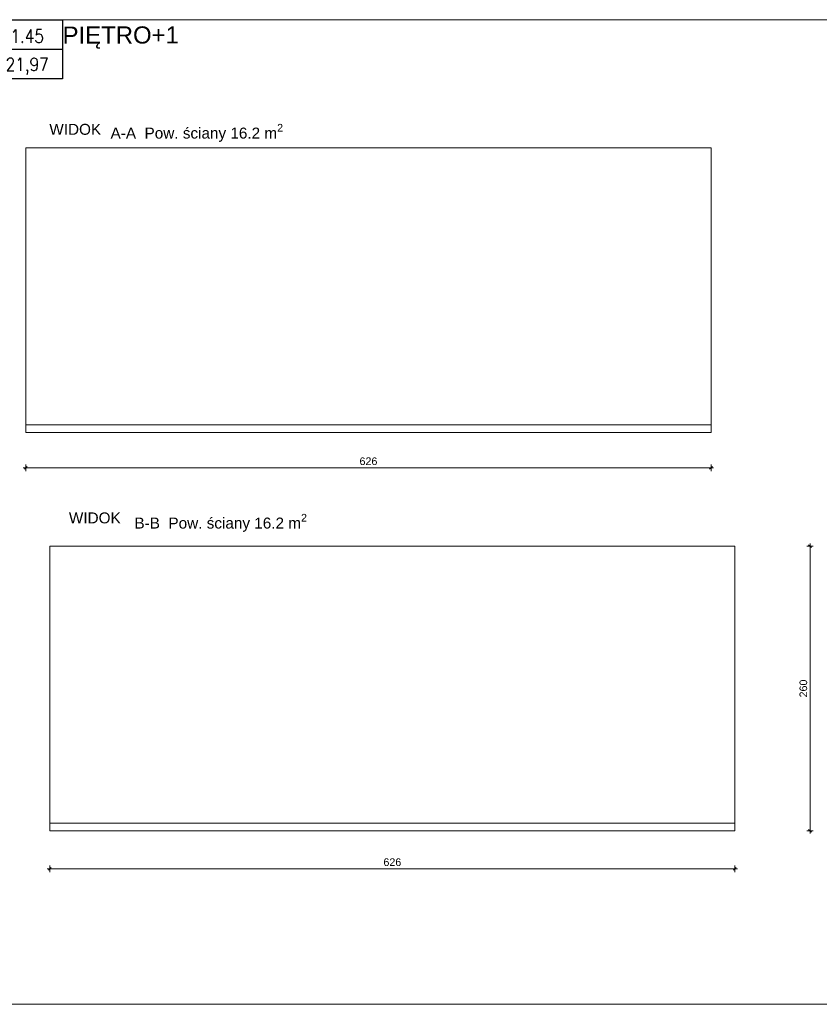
# Model space of a CAD drawing. Header units: millimetres. Extents: x 69081 to 158617, y -37521 to -9534.
# Tile 32 of 256: x 82934 to 83665, y -16424 to -15525. Entities that reach past the tile are written whole.
import ezdxf
from ezdxf.enums import TextEntityAlignment as Align

# ---------------------------------------------------------------- set-up
doc = ezdxf.new("R2010")
doc.units = ezdxf.units.MM
for name, color, linetype in [('ADMINISTRACJA RYSUNKI', 7, 'Continuous'), ('F-BIL', 1, 'Continuous'), ('F-BIL-OP', 3, 'Continuous'), ('F-BIL-TA', 1, 'Continuous')]:
    doc.layers.add(name, color=color, linetype=linetype)
for name, color, linetype, lineweight in [('Aika MEBLE wypełnienie', 8, 'Continuous', 0), ('AIKA NUMERACJA ŚCIAN', 30, 'Continuous', 5), ('Aika WYMIAROWANIE 25', 7, 'Continuous', 20), ('NUMERACJA MIESZKAŃ', 12, 'Continuous', 0)]:
    doc.layers.add(name, color=color, linetype=linetype, lineweight=lineweight)
doc.styles.add('AM_arial', font='arial.ttf')
doc.styles.add('Annotative', font='arial.ttf')
doc.styles.add('SIMPLEX', font='simplex', dxfattribs={"width": 0.85})
doc.styles.get("Standard").update_dxf_attribs({"font": 'arial.ttf'})
doc.dimstyles.new('Dwudziestka', dxfattribs={"dimtxt": 7, "dimasz": 0.6, "dimexe": 5, "dimexo": 0, "dimgap": 2.5, "dimtad": 1, "dimdec": 3, "dimrnd": 0.5, "dimdsep": 46, "dimtxsty": 'AM_arial', "dimblk": 'znacznik', "dimcen": 0.09, "dimdle": 5, "dimse1": 1, "dimse2": 1, "dimclre": 256, "dimadec": 0, "dimazin": 0, "dimtfac": 0.4, "dimtdec": 3, "dimtix": 1, "dimtofl": 0, "dimtmove": 2, "dimatfit": 3, "dimldrblk": 'NONE', "dimfxl": 1, "dimtfillclr": 256, "dimtolj": 1, "dimlwd": 18, "dimlwe": 15, "dimarcsym": 0})

# ---------------------------------------------------------------- blocks, each defined once
blk = doc.blocks.new('znacznik')
at = {"color": 0}
for points in [[(-4, 0), (4, 0)], [(0, -5), (0, 5)]]:
    blk.add_lwpolyline(points, dxfattribs=at)
at = {"color": 1}
blk.add_lwpolyline([(-2.1, -2.1), (2.1, 2.1)], dxfattribs=at)
blk = doc.blocks.new('*D2841')
at = {"layer": 'Aika WYMIAROWANIE 25', "color": 0, "transparency": 16777216}
blk.add_line((82940.35, -15934.35), (83565.15, -15934.35), dxfattribs=at)
at = {"layer": 'Defpoints', "color": 0, "transparency": 16777216}
for p in [(82939.75, -15901.91), (83565.75, -15901.91), (83565.75, -15934.35)]:
    blk.add_point(p, dxfattribs=at)
at = {"layer": 'Aika WYMIAROWANIE 25', "color": 0, "linetype": 'ByBlock', "transparency": 16777216, "xscale": 0.6, "yscale": 0.6, "zscale": 0.6, "rotation": 180}
blk.add_blockref('znacznik', (82939.75, -15934.35), dxfattribs=at)
at = {"layer": 'Aika WYMIAROWANIE 25', "color": 0, "linetype": 'ByBlock', "transparency": 16777216, "xscale": 0.6, "yscale": 0.6, "zscale": 0.6}
blk.add_blockref('znacznik', (83565.75, -15934.35), dxfattribs=at)
at = {"layer": 'Aika WYMIAROWANIE 25', "color": 0, "transparency": 16777216, "insert": (83252.75, -15928.27), "char_height": 7, "attachment_point": 5, "style": 'AM_arial'}
blk.add_mtext('\\A1;626', dxfattribs=at)
blk = doc.blocks.new('_None')
blk = doc.blocks.new('*D2842')
at = {"layer": 'Aika WYMIAROWANIE 25', "color": 0, "transparency": 16777216}
blk.add_line((83656.21, -16006.5), (83656.21, -16265.3), dxfattribs=at)
at = {"layer": 'Defpoints', "color": 0, "transparency": 16777216}
for p in [(83587.6, -16005.9), (83587.6, -16265.9), (83656.21, -16265.9)]:
    blk.add_point(p, dxfattribs=at)
at = {"layer": 'Aika WYMIAROWANIE 25', "color": 0, "linetype": 'ByBlock', "transparency": 16777216, "xscale": 0.6, "yscale": 0.6, "zscale": 0.6}
for p, rotation in [((83656.21, -16005.9), 90), ((83656.21, -16265.9), 270)]:
    blk.add_blockref('znacznik', p, dxfattribs=dict(at, rotation=rotation))
at = {"layer": 'Aika WYMIAROWANIE 25', "color": 0, "transparency": 16777216, "insert": (83650.13, -16135.9), "char_height": 7, "attachment_point": 5, "rotation": 90, "style": 'AM_arial'}
blk.add_mtext('\\A1;260', dxfattribs=at)
blk = doc.blocks.new('*D2843')
at = {"layer": 'Aika WYMIAROWANIE 25', "color": 0, "transparency": 16777216}
blk.add_line((83587, -16300.7), (82962.2, -16300.7), dxfattribs=at)
at = {"layer": 'Defpoints', "color": 0, "transparency": 16777216}
for p in [(82961.6, -16265.9), (83587.6, -16265.9), (82961.6, -16300.7)]:
    blk.add_point(p, dxfattribs=at)
at = {"layer": 'Aika WYMIAROWANIE 25', "color": 0, "linetype": 'ByBlock', "transparency": 16777216, "xscale": 0.6, "yscale": 0.6, "zscale": 0.6, "rotation": 180}
blk.add_blockref('znacznik', (82961.6, -16300.7), dxfattribs=at)
at = {"layer": 'Aika WYMIAROWANIE 25', "color": 0, "linetype": 'ByBlock', "transparency": 16777216, "xscale": 0.6, "yscale": 0.6, "zscale": 0.6}
blk.add_blockref('znacznik', (83587.6, -16300.7), dxfattribs=at)
at = {"layer": 'Aika WYMIAROWANIE 25', "color": 0, "transparency": 16777216, "insert": (83274.6, -16294.62), "char_height": 7, "attachment_point": 5, "style": 'AM_arial'}
blk.add_mtext('\\A1;626', dxfattribs=at)
blk = doc.blocks.new('DYBY-BL5')
at = {"layer": 'F-BIL-TA', "color": 1}
blk.add_line((0, 45), (110, 45), dxfattribs=at)
blk.add_lwpolyline([(0, 0), (0, 90), (110, 90), (110, 0)], close=True, dxfattribs=at)
at = {"layer": 'F-BIL-OP', "style": 'SIMPLEX', "width": 0.85}
blk.add_attdef('NR', text='', height=20, dxfattribs=at).set_placement((56, 55), align=Align.CENTER)
at = {"layer": 'F-BIL-OP', "color": 2, "style": 'SIMPLEX', "width": 0.85, "flags": 1}
for tag, p in [('NAZWA', (119, 55)), ('POSADZKA', (119, 12)), ('GRUPA', (119, -27)), ('RODZAJ', (119, -72))]:
    blk.add_attdef(tag, p, '', height=19, dxfattribs=at)
at = {"layer": 'F-BIL-OP', "color": 2, "style": 'SIMPLEX', "width": 0.85}
blk.add_attdef('POW.', text='', height=20, dxfattribs=at).set_placement((56, 12), align=Align.CENTER)
at = {"layer": 'F-BIL-OP', "color": 2, "style": 'SIMPLEX', "width": 0.85, "flags": 1}
blk.add_attdef('POWH.', text='', height=20, dxfattribs=at).set_placement((56, -27), align=Align.CENTER)

msp = doc.modelspace()

# ---------------------------------------------------------------- linework, layer by layer
at = {"layer": 'ADMINISTRACJA RYSUNKI', "color": 7, "lineweight": 5}
for points in [[(82907.3152, -16337.885), (82907.3152, -16424.4542), (84173.9774, -16424.4542), (84173.9774, -15524.8792), (82907.3152, -15524.8792)], [(82939.755, -15901.912), (83565.755, -15901.912), (83565.755, -15641.912), (82939.755, -15641.912), (82939.755, -15901.912)], [(82961.5969, -16265.8952), (83587.5969, -16265.8952), (83587.5969, -16005.8952), (82961.5969, -16005.8952), (82961.5969, -16265.8952)]]:
    msp.add_lwpolyline(points, dxfattribs=at)
at = {"layer": 'ADMINISTRACJA RYSUNKI', "color": 1, "lineweight": 5}
msp.add_lwpolyline([(84173.9774, -15524.8792), (82907.3152, -15524.8792), (82907.3152, -16424.4542), (84173.9774, -16424.4542)], close=True, dxfattribs=at)
at = {"layer": 'Aika MEBLE wypełnienie'}
for points in [[(82939.755, -15894.912), (83565.755, -15894.912)], [(82961.5969, -16258.8952), (83587.5969, -16258.8952)]]:
    msp.add_lwpolyline(points, dxfattribs=at)

# ---------------------------------------------------------------- block references
at = {"layer": 'F-BIL', "xscale": 0.6, "yscale": 0.6, "zscale": 0.6}
msp.add_blockref('DYBY-BL5', (82907.3152, -15578.7657), dxfattribs=at).add_auto_attribs({'NR': '1.45', 'POW.': '21,97'})

# ---------------------------------------------------------------- texts
at = {"layer": 'AIKA NUMERACJA ŚCIAN', "transparency": 33554687, "char_height": 10, "width": 133.251804, "attachment_point": 1, "style": 'Annotative'}
for insert in [(82961.1813, -15619.9523), (82979.0601, -15974.9986)]:
    msp.add_mtext('WIDOK ', dxfattribs=dict(at, insert=insert))
at = {"layer": 'AIKA NUMERACJA ŚCIAN', "transparency": 33554687, "char_height": 10, "attachment_point": 1, "style": 'Annotative'}
for s, insert in [('\\A1;A-A  Pow. ściany 16.2 m{\\H0.7x;\\S2^ ;}', (83017.1406, -15619.9862)), ('\\A1;B-B  Pow. ściany 16.2 m{\\H0.7x;\\S2^ ;}', (83038.9826, -15976.334))]:
    msp.add_mtext_dynamic_manual_height_columns(s, width=358.759768, gutter_width=8.4365, heights=[0], dxfattribs=dict(at, insert=insert))
at = {"layer": 'NUMERACJA MIESZKAŃ', "color": 1, "lineweight": 18, "insert": (82973.2772, -15531.0275), "char_height": 15.64478, "attachment_point": 1, "rotation": 0.1061949}
msp.add_mtext('PIĘTRO+1', dxfattribs=at)

# ---------------------------------------------------------------- dimensions: what is measured, and where the dimension line sits
at = {"layer": 'Aika WYMIAROWANIE 25'}
for base, p1, p2, picture, middle in [((83565.755, -15934.3475), (82939.755, -15901.912), (83565.755, -15901.912), '*D2841', (83252.755, -15928.2735)), ((82961.5969, -16300.6964), (83587.5969, -16265.8952), (82961.5969, -16265.8952), '*D2843', (83274.5969, -16294.6224))]:
    dim = msp.add_linear_dim(base=base, p1=p1, p2=p2, dimstyle='Dwudziestka', override={"dimlwd": 65535}, dxfattribs=at)
    dim.commit()
    dim.dimension.update_dxf_attribs({"geometry": picture, "text_midpoint": middle})
dim = msp.add_linear_dim(base=(83656.2065, -16265.8952), p1=(83587.5969, -16005.8952), p2=(83587.5969, -16265.8952), angle=90, dimstyle='Dwudziestka', override={"dimlwd": 65535}, dxfattribs=at)
dim.commit()
dim.dimension.update_dxf_attribs({"geometry": '*D2842', "text_midpoint": (83650.1325, -16135.8952)})

doc.saveas('drawing.dxf')
